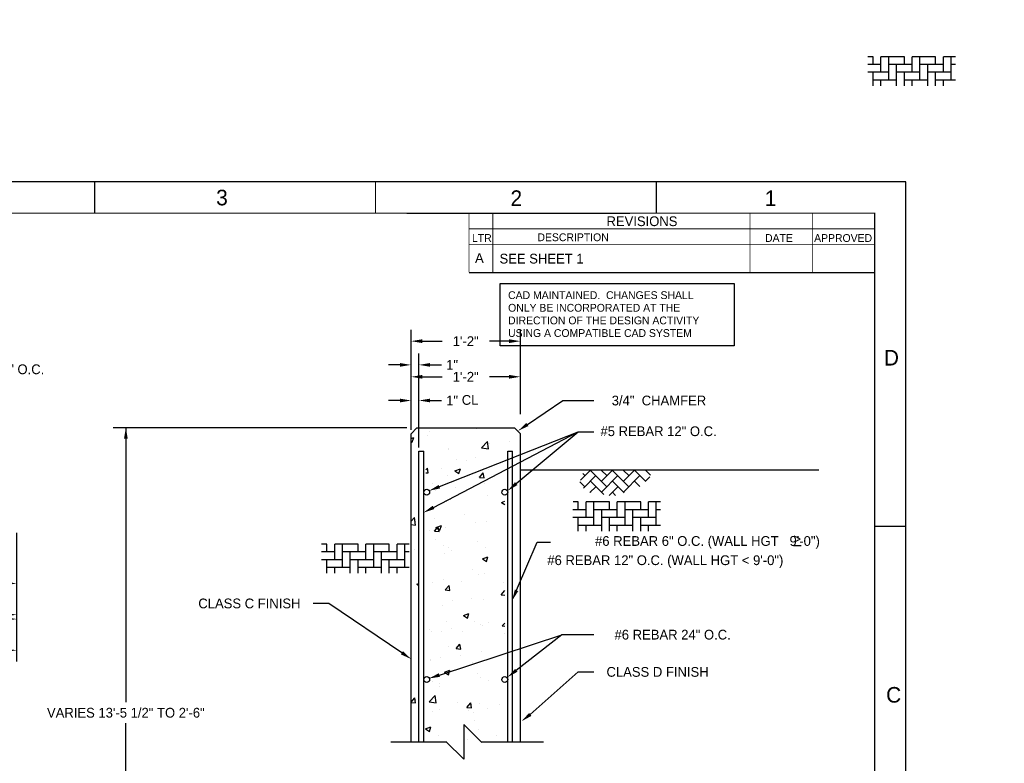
# Model space of a CAD drawing. Extents: x -34 to 2474, y -54 to 1840.
# Tile 4 of 7: x 158 to 285, y 102 to 197. Entities that reach past the tile are written whole.
import ezdxf
from ezdxf.enums import TextEntityAlignment as Align

# ---------------------------------------------------------------- set-up
doc = ezdxf.new("R2010")
doc.units = 0
doc.header["$LTSCALE"] = 8
doc.layers.get('0').update_dxf_attribs({"linetype": 'CONTINUOUS'})
doc.layers.get('DEFPOINTS').update_dxf_attribs({"linetype": 'CONTINUOUS'})
for name, color, linetype in [('DIM', 5, 'CONTINUOUS'), ('FOOTING', 3, 'CONTINUOUS'), ('OUTLINE', 1, 'CONTINUOUS'), ('REBAR', 1, 'CONTINUOUS')]:
    doc.layers.add(name, color=color, linetype=linetype)
doc.dimstyles.get("Standard").update_dxf_attribs({"dimtxt": 2.5, "dimasz": 2.5, "dimexe": 1.25, "dimexo": 0.625, "dimtad": 1, "dimcen": 2.5, "dimazin": 3, "dimtfac": 1, "dimtmove": 0, "dimatfit": 3})

# ---------------------------------------------------------------- blocks, each defined once
blk = doc.blocks.new('*D')
at = {"color": 0, "linetype": 'BYBLOCK'}
for p, q in [((1716, 1746), (1716, 1835.28)), ((1774, 1746), (1774, 1835.28)), ((1698.72, 1818), (1681.44, 1818)), ((1791.28, 1818), (1808.56, 1818)), ((2424, 1757.28), (2424, 1774.56)), ((1710, 1740), (1386.72, 1740)), ((2343.35, 1740), (2441.28, 1740)), ((1404, 1722.72), (1404, 1646.64)), ((2456.73, 1685.28), (2456.73, 1702.56)), ((2344.54, 1668), (2441.28, 1668)), ((2344.54, 1668), (2474.01, 1668)), ((2424, 1650.72), (2424, 1633.44)), ((2346.35, 1628), (2474.01, 1628)), ((1932, 1622), (1932, 1542.72)), ((2172, 1622), (2172, 1542.72)), ((1404, 1541.28), (1404, 1617.36)), ((568, 1408.09), (568, 1613.28)), ((920, 1408.09), (920, 1613.28)), ((2456.73, 1610.72), (2456.73, 1593.44)), ((585.28, 1596), (706.5, 1596)), ((902.72, 1596), (781.5, 1596)), ((2456.73, 1593.44), (2439.45, 1593.44)), ((587, 1389.09), (587, 1577.28)), ((901, 1389.09), (901, 1577.28)), ((604.28, 1560), (706.5, 1560)), ((883.72, 1560), (781.5, 1560)), ((1949.28, 1560), (2020.22, 1560)), ((2154.72, 1560), (2083.78, 1560)), ((605, 1371.09), (605, 1541.28)), ((883, 1371.09), (883, 1541.28)), ((622.28, 1524), (706.5, 1524)), ((865.72, 1524), (781.5, 1524)), ((1482, 1524), (1386.72, 1524)), ((1482, 1524), (1386.72, 1524)), ((1716, 1518), (1716, 1314.72)), ((1716, 1518), (1716, 1314.72)), ((1932, 1518), (1932, 1314.72)), ((1932, 1518), (1932, 1314.72)), ((1404, 1506.72), (1404, 1466.64)), ((634, 1342.09), (634, 1505.28)), ((854, 1342.09), (854, 1505.28)), ((651.28, 1488), (707.36, 1488)), ((836.72, 1488), (780.64, 1488)), ((1446, 1433.28), (1446, 1450.56)), ((1404, 1397.28), (1404, 1437.36)), ((1518, 1416), (1428.72, 1416)), ((1482, 1380), (1386.72, 1380)), ((1482, 1380), (1428.72, 1380)), ((1488, 1374), (1488, 1314.72)), ((1488, 1374), (1488, 1278.72)), ((2280, 1374), (2280, 1314.72)), ((2280, 1374), (2280, 1278.72)), ((1446, 1362.72), (1446, 1345.44)), ((1505.28, 1332), (1571.07, 1332)), ((1698.72, 1332), (1632.93, 1332)), ((1733.28, 1332), (1793.07, 1332)), ((1914.72, 1332), (1854.93, 1332)), ((1949.28, 1332), (2074.22, 1332)), ((2262.72, 1332), (2137.78, 1332)), ((1505.28, 1296), (1852.5, 1296)), ((2262.72, 1296), (1915.5, 1296)), ((985, 838), (1499.28, 838)), ((1482, 820.72), (1482, 792.64)), ((1482, 735.28), (1482, 763.36)), ((985, 718), (1499.28, 718)), ((65, 154.5), (65, 160.44)), ((69, 154.5), (69, 160.44)), ((63.56, 159), (62.12, 159)), ((70.44, 159), (71.88, 159)), ((63.87, 154), (22.26, 154)), ((23.7, 152.56), (23.7, 147.84)), ((208.57, 146.25), (208.57, 152.48)), ((222.57, 146.25), (222.57, 152.48)), ((210.01, 151.04), (212.53, 151.04)), ((221.13, 151.04), (218.61, 151.04)), ((208.57, 144.25), (208.57, 149.44)), ((209.57, 142), (209.57, 149.44)), ((207.13, 148), (205.69, 148)), ((211.01, 148), (212.45, 148)), ((23.7, 140.44), (23.7, 145.16)), ((32.87, 139), (22.26, 139)), ((65, 138.5), (65, 118.56)), ((65, 138.5), (65, 118.56)), ((83, 138.5), (83, 118.56)), ((83, 138.5), (83, 118.56)), ((68.5, 130.56), (68.5, 122.56)), ((50, 129.06), (50, 122.56)), ((36, 126.5), (36, 114.56)), ((158, 126.5), (158, 114.56)), ((158, 126.5), (158, 118.56)), ((36, 126), (36, 118.56)), ((51.44, 124), (56.21, 124)), ((67.06, 124), (62.29, 124)), ((37.44, 120), (47.37, 120)), ((63.56, 120), (53.63, 120)), ((66.44, 120), (70.96, 120)), ((81.56, 120), (77.04, 120)), ((84.44, 120), (117.4, 120)), ((156.56, 120), (123.6, 120)), ((37.44, 116), (93.36, 116)), ((156.56, 116), (100.64, 116)), ((179.45, 80.44), (179.45, 81.88)), ((179.45, 81.88), (180.89, 81.88)), ((208.07, 79), (178.01, 79)), ((190.86, 75.98), (178.01, 75.98)), ((179.45, 74.54), (179.45, 73.1)), ((50.48, 52.02), (50.48, 73.41)), ((58.99, 52.02), (58.99, 73.41)), ((49.04, 71.97), (47.6, 71.97)), ((60.43, 71.97), (61.87, 71.97)), ((44.99, 52.02), (44.99, 66.28)), ((50.48, 52.02), (50.48, 66.28)), ((43.55, 64.84), (42.11, 64.84)), ((51.92, 64.84), (53.36, 64.84)), ((44.99, 52.02), (44.99, 63.26)), ((50.48, 52.02), (50.48, 63.26)), ((50.48, 52.02), (50.48, 63.26)), ((43.55, 61.82), (42.11, 61.82)), ((43.55, 61.82), (42.11, 61.82)), ((51.92, 61.82), (53.36, 61.82)), ((51.92, 61.82), (53.36, 61.82)), ((38.22, 52.96), (38.22, 54.4)), ((54.78, 52.96), (54.78, 54.4)), ((54.78, 54.4), (56.22, 54.4)), ((210.19, 53.07), (210.19, 44.1)), ((198.45, 52.01), (198.45, 44.1)), ((44.5, 51.52), (28.54, 51.52)), ((50.98, 51.52), (56.22, 51.52)), ((29.98, 50.08), (29.98, 40.87)), ((46.51, 49.52), (36.78, 49.52)), ((38.22, 48.08), (38.22, 46.64)), ((38.22, 46.64), (36.78, 46.64)), ((199.89, 45.54), (201.28, 45.54)), ((208.75, 45.54), (207.36, 45.54)), ((54.78, 45.08), (54.78, 43.64)), ((46.89, 42.03), (35.42, 42.03)), ((36.86, 40.59), (36.86, 37.63)), ((29.98, 28.96), (29.98, 38.18)), ((36.86, 31.97), (36.86, 34.94)), ((47.01, 30.97), (47.01, 22.78)), ((44.5, 27.52), (28.54, 27.52)), ((44.99, 27.27), (44.99, 22.78)), ((44.99, 27.27), (44.99, 19.74)), ((68.92, 27.08), (68.92, 19.74)), ((43.55, 24.22), (42.11, 24.22)), ((48.45, 24.22), (49.89, 24.22)), ((46.43, 21.18), (55.49, 21.18)), ((67.48, 21.18), (58.42, 21.18))]:
    blk.add_line(p, q, dxfattribs=at)
for points in [[(1698.72, 1820.88), (1698.72, 1815.12), (1716, 1818)], [(1791.28, 1820.88), (1791.28, 1815.12), (1774, 1818)], [(2421.12, 1757.28), (2426.88, 1757.28), (2424, 1740)], [(1401.12, 1722.72), (1406.88, 1722.72), (1404, 1740)], [(2453.85, 1685.28), (2459.61, 1685.28), (2456.73, 1668)], [(2421.12, 1650.72), (2426.88, 1650.72), (2424, 1668)], [(2453.85, 1610.72), (2459.61, 1610.72), (2456.73, 1628)], [(585.28, 1598.88), (585.28, 1593.12), (568, 1596)], [(902.72, 1598.88), (902.72, 1593.12), (920, 1596)], [(604.28, 1562.88), (604.28, 1557.12), (587, 1560)], [(883.72, 1562.88), (883.72, 1557.12), (901, 1560)], [(1949.28, 1562.88), (1949.28, 1557.12), (1932, 1560)], [(2154.72, 1562.88), (2154.72, 1557.12), (2172, 1560)], [(1401.12, 1541.28), (1406.88, 1541.28), (1404, 1524)], [(622.28, 1526.88), (622.28, 1521.12), (605, 1524)], [(865.72, 1526.88), (865.72, 1521.12), (883, 1524)], [(1401.12, 1506.72), (1406.88, 1506.72), (1404, 1524)], [(651.28, 1490.88), (651.28, 1485.12), (634, 1488)], [(836.72, 1490.88), (836.72, 1485.12), (854, 1488)], [(1443.12, 1433.28), (1448.88, 1433.28), (1446, 1416)], [(1401.12, 1397.28), (1406.88, 1397.28), (1404, 1380)], [(1443.12, 1362.72), (1448.88, 1362.72), (1446, 1380)], [(1505.28, 1334.88), (1505.28, 1329.12), (1488, 1332)], [(1698.72, 1334.88), (1698.72, 1329.12), (1716, 1332)], [(1733.28, 1334.88), (1733.28, 1329.12), (1716, 1332)], [(1914.72, 1334.88), (1914.72, 1329.12), (1932, 1332)], [(1949.28, 1334.88), (1949.28, 1329.12), (1932, 1332)], [(2262.72, 1334.88), (2262.72, 1329.12), (2280, 1332)], [(1505.28, 1298.88), (1505.28, 1293.12), (1488, 1296)], [(2262.72, 1298.88), (2262.72, 1293.12), (2280, 1296)], [(1479.12, 820.72), (1484.88, 820.72), (1482, 838)], [(1479.12, 735.28), (1484.88, 735.28), (1482, 718)], [(63.56, 159.24), (63.56, 158.76), (65, 159)], [(70.44, 159.24), (70.44, 158.76), (69, 159)], [(23.46, 152.56), (23.94, 152.56), (23.7, 154)], [(210.01, 151.28), (210.01, 150.8), (208.57, 151.04)], [(221.13, 151.28), (221.13, 150.8), (222.57, 151.04)], [(207.13, 148.24), (207.13, 147.76), (208.57, 148)], [(211.01, 148.24), (211.01, 147.76), (209.57, 148)], [(23.46, 140.44), (23.94, 140.44), (23.7, 139)], [(51.44, 124.24), (51.44, 123.76), (50, 124)], [(67.06, 124.24), (67.06, 123.76), (68.5, 124)], [(37.44, 120.24), (37.44, 119.76), (36, 120)], [(63.56, 120.24), (63.56, 119.76), (65, 120)], [(66.44, 120.24), (66.44, 119.76), (65, 120)], [(81.56, 120.24), (81.56, 119.76), (83, 120)], [(84.44, 120.24), (84.44, 119.76), (83, 120)], [(156.56, 120.24), (156.56, 119.76), (158, 120)], [(37.44, 116.24), (37.44, 115.76), (36, 116)], [(156.56, 116.24), (156.56, 115.76), (158, 116)], [(179.21, 80.44), (179.69, 80.44), (179.45, 79)], [(179.21, 74.54), (179.69, 74.54), (179.45, 75.98)], [(49.04, 72.21), (49.04, 71.73), (50.48, 71.97)], [(60.43, 72.21), (60.43, 71.73), (58.99, 71.97)], [(43.55, 65.08), (43.55, 64.6), (44.99, 64.84)], [(51.92, 65.08), (51.92, 64.6), (50.48, 64.84)], [(43.55, 62.06), (43.55, 61.58), (44.99, 61.82)], [(43.55, 62.06), (43.55, 61.58), (44.99, 61.82)], [(51.92, 62.06), (51.92, 61.58), (50.48, 61.82)], [(51.92, 62.06), (51.92, 61.58), (50.48, 61.82)], [(37.98, 52.96), (38.46, 52.96), (38.22, 51.52)], [(54.54, 52.96), (55.02, 52.96), (54.78, 51.52)], [(29.74, 50.08), (30.22, 50.08), (29.98, 51.52)], [(37.98, 48.08), (38.46, 48.08), (38.22, 49.52)], [(54.54, 45.08), (55.02, 45.08), (54.78, 46.52)], [(199.89, 45.78), (199.89, 45.3), (198.45, 45.54)], [(208.75, 45.78), (208.75, 45.3), (210.19, 45.54)], [(36.62, 40.59), (37.1, 40.59), (36.86, 42.03)], [(36.62, 31.97), (37.1, 31.97), (36.86, 30.53)], [(29.74, 28.96), (30.22, 28.96), (29.98, 27.52)], [(43.55, 24.46), (43.55, 23.98), (44.99, 24.22)], [(48.45, 24.46), (48.45, 23.98), (47.01, 24.22)], [(46.43, 21.42), (46.43, 20.94), (44.99, 21.18)], [(67.48, 21.42), (67.48, 20.94), (68.92, 21.18)]]:
    blk.add_solid(points, dxfattribs=at)
at = {"layer": 'DEFPOINTS', "color": 0, "linetype": 'BYBLOCK'}
for p in [(1774, 1818), (1404, 1740), (1716, 1740), (1716, 1740), (1774, 1740), (2337.35, 1740), (2338.54, 1668), (2338.54, 1668), (2424, 1668), (1932, 1628), (2172, 1628), (2340.35, 1628), (2456.73, 1628), (920, 1596), (901, 1560), (1932, 1560), (883, 1524), (1404, 1524), (1488, 1524), (1488, 1524), (1716, 1524), (1716, 1524), (1932, 1524), (1932, 1524), (854, 1488), (1446, 1416), (1524, 1416), (568, 1402.09), (920, 1402.09), (587, 1383.09), (901, 1383.09), (1488, 1380), (1488, 1380), (1488, 1380), (1488, 1380), (2280, 1380), (2280, 1380), (605, 1365.09), (883, 1365.09), (634, 1336.09), (854, 1336.09), (1716, 1332), (1932, 1332), (2280, 1332), (2280, 1296), (979, 838), (979, 718), (1482, 718), (69, 159), (23.7, 154), (64.37, 154), (65, 154), (69, 154), (222.57, 151.04), (209.57, 148), (208.57, 145.75), (222.57, 145.75), (208.57, 143.75), (209.57, 141.5), (33.37, 139), (65, 139), (65, 139), (83, 139), (83, 139), (68.5, 131.06), (50, 129.56), (36, 127), (36, 126.5), (158, 127), (158, 127), (68.5, 124), (65, 120), (83, 120), (158, 120), (158, 116), (179.45, 79), (208.57, 79), (191.35, 75.98), (50.48, 71.97), (44.99, 64.84), (50.48, 61.82), (50.48, 61.82), (210.19, 53.56), (198.45, 52.5), (44.99, 51.52), (44.99, 51.52), (44.99, 51.52), (44.99, 51.52), (44.99, 51.52), (50.48, 51.52), (50.48, 51.52), (50.48, 51.52), (50.48, 51.52), (50.48, 51.52), (54.78, 51.52), (58.99, 51.52), (38.22, 49.52), (47.01, 49.52), (50.48, 46.52), (198.45, 45.54), (36.86, 42.03), (47.38, 42.03), (47.01, 31.47), (47.95, 30.53), (44.99, 27.77), (44.99, 27.77), (29.98, 27.52), (44.99, 27.52), (68.92, 27.57), (47.01, 24.22), (68.92, 21.18)]:
    blk.add_point(p, dxfattribs=at)
at = {"color": 0, "linetype": 'BYBLOCK'}
for s, height, p in [('4"', 12, (1745, 1818)), ('6"', 12, (2424, 1704)), ('1\'-6"', 12, (1404, 1632)), ('29\'-4"', 12, (744, 1596)), ('4" CAPILLARY', 12, (2370.53, 1593.44)), ('26\'-2"', 12, (744, 1560)), ('2\'-0"', 12, (2052, 1560)), ('23\'-2"', 12, (744, 1524)), ('18\'-4"', 12, (744, 1488)), ('1\'-0"', 12, (1404, 1452)), ('3" CL', 12, (1446, 1398)), ('1\'-7"', 12, (1602, 1332)), ('1\'-6"', 12, (1824, 1332)), ('2\'-5"', 12, (2106, 1332)), ('6\'-6"', 12, (1884, 1296)), ("10'", 12, (1482, 778)), ('4"', 1.25, (73.34, 159)), ('1\'-2"', 1.25, (215.57, 151.04)), ('1"', 1.25, (213.83, 148)), ('1\'-3"', 1.25, (23.7, 146.5)), ('1\'-6"', 1.25, (59.25, 124)), ('2\'-5"', 1.25, (50.5, 120)), ('1\'-6"', 1.25, (74, 120)), ('6\'-3"', 1.25, (120.5, 120)), ('10\'-2"', 1.25, (97, 116)), ('3"', 1.25, (182.35, 81.88)), ('8 1/2"', 1.25, (43.67, 71.97)), ('5 1/2"', 1.25, (38.18, 64.84)), ('5 1/2"', 1.25, (57.3, 61.82)), ('5 1/2"', 1.25, (57.3, 61.82)), ('5"', 1.25, (57.69, 54.4)), ('2"', 1.25, (35.32, 46.64)), ('1\'-0"', 1.25, (204.32, 45.54)), ("2'", 1.25, (29.98, 39.52)), ('11 1/2"', 1.25, (36.86, 36.28)), ('2"', 1.25, (51.35, 24.22)), ('2"', 1.25, (56.96, 21.18))]:
    blk.add_text(s, height=height, dxfattribs=at).set_placement(p, align=Align.MIDDLE_CENTER)
blk = doc.blocks.new('*X')
at = {"color": 0}
for p, q in [((231, 134), (229.31, 134)), ((230, 135), (229.33, 135)), ((230, 134), (230, 135)), ((231, 133), (231, 135)), ((234, 135), (231, 135)), ((232, 132), (232, 135)), ((235, 134), (232, 134)), ((233, 135), (233, 135)), ((233, 131.27), (233, 134)), ((234, 134), (234, 135)), ((235, 133), (235, 135)), ((238, 135), (235, 135)), ((236, 132), (236, 135)), ((239, 134), (236, 134)), ((237, 135), (237, 135)), ((237, 131.27), (237, 134)), ((238, 134), (238, 135)), ((239, 133), (239, 135)), ((240.54, 135), (239, 135)), ((240, 132), (240, 135)), ((240.54, 134), (240, 134)), ((232, 133), (229.3, 133)), ((230, 131.27), (230, 133)), ((236, 133), (233, 133)), ((234, 131.27), (234, 133)), ((240, 133), (237, 133)), ((238, 131.27), (238, 133)), ((233, 132), (230, 132)), ((231, 131.27), (231, 132)), ((237, 132), (234, 132)), ((235, 131.27), (235, 132)), ((240.54, 132), (238, 132)), ((239, 131.27), (239, 132)), ((192.48, 80.75), (193.72, 82)), ((193.04, 81.32), (192.78, 81.58)), ((192.86, 79.73), (194.45, 81.32)), ((195.87, 79.9), (193.77, 82)), ((195.16, 80.61), (196.55, 82)), ((195.16, 79.2), (197.28, 81.32)), ((195.87, 81.32), (195.19, 82)), ((198.7, 79.9), (196.6, 82)), ((197.99, 80.61), (199.38, 82)), ((197.99, 79.2), (200.11, 81.32)), ((198.7, 81.32), (198.01, 82)), ((200.84, 80.59), (199.43, 82)), ((200.82, 80.61), (201.36, 81.15)), ((201.45, 81.39), (200.84, 82)), ((193.04, 79.9), (192.4, 80.54)), ((193.7, 79.15), (194.45, 79.9)), ((195.46, 78.9), (193.75, 80.61)), ((196.18, 78.8), (197.28, 79.9)), ((198.08, 79.11), (196.58, 80.61)), ((200.08, 79.94), (199.4, 80.61)), ((193.81, 79.13), (193.75, 79.2)), ((196.99, 78.78), (196.58, 79.2))]:
    blk.add_line(p, q, dxfattribs=at)
blk = doc.blocks.new('BORDER')
at = {"color": 0}
for p, q in [((1, 1), (0, 1)), ((1, 0), (1, 1))]:
    blk.add_line(p, q, dxfattribs=at)

msp = doc.modelspace()

# ---------------------------------------------------------------- linework, layer by layer
at = {"color": 0, "linetype": 'BYBLOCK'}
for p, q in [((208.033, 144.487), (170.369, 144.487)), ((172, 144.487), (172, 115.79)), ((172, 115.79), (172, 109.343)), ((172, 89.989), (172, 106.653))]:
    msp.add_line(p, q, dxfattribs=at)
at = {"color": 0}
for p, q in [((210.982, 144.004), (210.982, 144.004)), ((217.002, 144.367), (217.002, 144.367)), ((208.571, 143.136), (208.912, 143.267)), ((208.571, 142.755), (208.709, 142.663)), ((208.709, 142.662), (208.912, 143.267)), ((210.687, 143.535), (210.687, 143.535)), ((217.58, 141.928), (218.359, 142.74)), ((218.47, 141.79), (218.359, 142.739)), ((221.21, 142.809), (221.21, 142.809)), ((213.36, 141.705), (213.36, 141.705)), ((213.379, 141.808), (213.379, 141.808)), ((217.58, 141.928), (218.47, 141.79)), ((218.553, 142.454), (218.553, 142.454)), ((214.372, 140.423), (214.372, 140.423)), ((215.631, 140.355), (215.631, 140.355)), ((216.875, 140.752), (216.875, 140.752)), ((210.451, 139.108), (210.653, 139.349)), ((210.768, 138.722), (210.653, 139.348)), ((212.402, 139.237), (212.402, 139.237)), ((214.18, 138.972), (214.881, 139.241)), ((214.18, 138.972), (214.678, 138.636)), ((214.678, 138.636), (214.881, 139.24)), ((217.74, 139.011), (217.74, 139.011)), ((218.432, 139.126), (218.432, 139.126)), ((222.5, 139.113), (260.816, 139.113)), ((210.451, 138.75), (210.768, 138.722)), ((213.238, 138.376), (213.238, 138.376)), ((217.198, 138.309), (217.198, 138.309)), ((217.343, 138.147), (217.825, 138.721)), ((217.343, 138.147), (217.941, 138.094)), ((217.941, 138.094), (217.825, 138.721)), ((211.366, 137.308), (211.366, 137.308)), ((211.741, 136.479), (211.741, 136.479)), ((214.244, 136.808), (214.244, 136.808)), ((218.032, 137.307), (218.032, 137.307)), ((213.642, 135.272), (213.642, 135.272)), ((218.31, 135.797), (218.31, 135.797)), ((220.15, 134.946), (220.571, 135.107)), ((213.116, 135.047), (213.116, 135.047)), ((220.15, 134.946), (220.571, 134.661)), ((208.571, 132.538), (209.013, 132.998)), ((209.123, 132.049), (209.013, 132.998)), ((209.11, 132.534), (209.11, 132.534)), ((211.614, 132.864), (211.614, 132.864)), ((215.401, 133.363), (215.401, 133.363)), ((208.571, 132.134), (209.123, 132.049)), ((210.953, 131.341), (210.953, 131.341)), ((211.558, 131.252), (212.04, 131.827)), ((211.747, 131.72), (212.447, 131.989)), ((211.747, 131.72), (212.245, 131.385)), ((212.156, 131.2), (212.04, 131.827)), ((212.245, 131.385), (212.448, 131.989)), ((212.995, 131.718), (212.995, 131.718)), ((216.785, 132.342), (216.785, 132.342)), ((218.189, 132.468), (218.189, 132.468)), ((211.558, 131.252), (212.156, 131.2)), ((211.695, 130.162), (211.695, 130.162)), ((208.983, 128.92), (208.983, 128.92)), ((212.77, 129.419), (212.77, 129.419)), ((213.349, 129.145), (213.349, 129.145)), ((213.803, 128.818), (213.803, 128.818)), ((217.033, 129.936), (217.033, 129.936)), ((218.067, 129.139), (218.067, 129.139)), ((212.873, 128.389), (212.873, 128.389)), ((217.716, 127.694), (218.417, 127.963)), ((217.716, 127.694), (218.214, 127.359)), ((218.214, 127.358), (218.417, 127.963)), ((216.455, 126.306), (216.455, 126.306)), ((212.752, 125.06), (212.752, 125.06)), ((217.168, 125.646), (217.168, 125.646)), ((217.945, 125.81), (217.945, 125.81)), ((209.314, 124.469), (209.571, 124.567)), ((209.314, 124.469), (209.571, 124.296)), ((211.336, 124.645), (211.336, 124.645)), ((212.946, 123.73), (213.428, 124.305)), ((212.946, 123.73), (213.543, 123.678)), ((213.543, 123.678), (213.428, 124.305)), ((215.043, 124.853), (215.043, 124.853)), ((220.382, 124.627), (220.382, 124.627)), ((216.328, 122.691), (216.328, 122.691)), ((217.824, 122.481), (217.824, 122.481)), ((220.115, 123.19), (220.115, 123.19)), ((220.118, 123.103), (220.571, 123.642)), ((220.118, 123.103), (220.571, 123.063)), ((212.63, 121.731), (212.63, 121.731)), ((213.825, 122.362), (213.825, 122.362)), ((215.283, 120.443), (215.983, 120.711)), ((215.283, 120.443), (215.781, 120.107)), ((215.781, 120.107), (215.984, 120.711)), ((210.923, 118.678), (210.923, 118.678)), ((213.096, 119.743), (213.096, 119.743)), ((213.697, 118.747), (213.697, 118.747)), ((216.755, 119.679), (216.755, 119.679)), ((217.485, 119.246), (217.485, 119.246)), ((217.702, 119.152), (217.702, 119.152)), ((218.434, 119.518), (218.434, 119.518)), ((220.232, 119.135), (220.571, 119.488)), ((220.232, 119.135), (220.571, 119.083)), ((211.194, 118.418), (211.194, 118.418)), ((212.508, 118.402), (212.508, 118.402)), ((215.204, 118.4), (215.204, 118.4)), ((220.543, 118.174), (220.543, 118.174)), ((213.32, 116.483), (213.32, 116.483)), ((214.333, 116.208), (214.815, 116.783)), ((214.333, 116.208), (214.931, 116.156)), ((214.931, 116.156), (214.815, 116.783)), ((212.387, 115.073), (212.387, 115.073)), ((214.854, 115.302), (214.854, 115.302)), ((217.581, 115.823), (217.581, 115.823)), ((211.067, 114.803), (211.067, 114.803)), ((211.106, 114.66), (211.106, 114.66)), ((216.445, 114.434), (216.445, 114.434)), ((212.85, 113.191), (213.55, 113.46)), ((212.85, 113.191), (213.347, 112.856)), ((213.348, 112.855), (213.55, 113.46)), ((217.139, 112.983), (217.139, 112.983)), ((217.459, 112.494), (217.459, 112.494)), ((211.307, 111.982), (211.307, 111.982)), ((212.223, 111.358), (212.223, 111.358)), ((212.265, 111.744), (212.265, 111.744)), ((218.539, 112.189), (218.539, 112.189)), ((208.571, 109.341), (209.03, 109.888)), ((209.146, 109.261), (209.03, 109.888)), ((210.885, 109.394), (211.664, 110.206)), ((211.775, 109.256), (211.664, 110.206)), ((208.571, 109.312), (209.146, 109.262)), ((209.159, 109.55), (209.159, 109.55)), ((210.885, 109.394), (211.775, 109.256)), ((214.497, 109.324), (214.497, 109.324)), ((215.721, 108.686), (216.203, 109.261)), ((215.721, 108.686), (216.318, 108.634)), ((216.318, 108.634), (216.203, 109.261)), ((217.337, 109.165), (217.337, 109.165)), ((218.411, 108.574), (218.411, 108.574)), ((219.836, 109.099), (219.836, 109.099)), ((211.268, 108.207), (211.268, 108.207)), ((212.144, 108.415), (212.144, 108.415)), ((215.908, 108.245), (215.908, 108.245)), ((216.606, 107.981), (216.606, 107.981)), ((210.417, 105.94), (211.117, 106.208)), ((210.914, 105.604), (211.117, 106.208)), ((216.726, 107.016), (216.726, 107.016)), ((210.417, 105.94), (210.914, 105.604)), ((210.894, 106.015), (210.894, 106.015)), ((212.022, 105.086), (212.022, 105.086)), ((217.216, 105.836), (217.216, 105.836)), ((219.568, 105.129), (219.568, 105.129)), ((215.781, 104.63), (215.781, 104.63))]:
    msp.add_line(p, q, dxfattribs=at)
at = {"color": 0, "linetype": 'BYBLOCK'}
msp.add_solid([(171.76, 143.109), (172.24, 143.109), (172, 144.549)], dxfattribs=at)
at = {"layer": 'DEFPOINTS', "color": 0, "linetype": 'BYBLOCK'}
for p in [(172, 144.004), (210.982, 144.004)]:
    msp.add_point(p, dxfattribs=at)
at = {"layer": 'DIM', "color": 0}
for p, q in [((216, 164.42), (268, 164.42)), ((223.472, 144.925), (228, 148)), ((228, 148), (232, 148)), ((228, 148), (229.44, 148)), ((211.439, 134.302), (230, 144)), ((212.194, 136.962), (230, 144)), ((222.049, 137.356), (230, 144)), ((230, 144), (232, 144)), ((230, 144), (231.44, 144)), ((222.085, 123.683), (224.71, 129.862)), ((224.71, 129.862), (226.453, 129.862)), ((198, 122), (196, 122)), ((207.389, 115.674), (198, 122)), ((212.199, 112.829), (228, 118)), ((222.051, 113.433), (227.903, 118.009)), ((227.903, 118.009), (229.343, 118.009)), ((228, 118), (232, 118)), ((228, 118), (229.44, 118)), ((223.842, 107.779), (230, 113.229)), ((230, 113.229), (232, 113.229))]:
    msp.add_line(p, q, dxfattribs=at)
for points in [[(223.607, 144.726), (223.337, 145.123), (222.281, 144.116)], [(212.282, 136.739), (212.105, 137.185), (210.854, 136.432)], [(222.203, 137.172), (221.895, 137.54), (220.944, 136.432)], [(211.55, 134.089), (211.328, 134.514), (210.163, 133.635)], [(222.306, 123.59), (221.864, 123.777), (221.522, 122.358)], [(207.523, 115.873), (207.255, 115.475), (208.583, 114.87)], [(222.199, 113.244), (221.903, 113.622), (220.917, 112.546)], [(212.274, 112.601), (212.125, 113.057), (210.831, 112.381)], [(223.99, 107.59), (223.694, 107.968), (222.708, 106.891)]]:
    msp.add_solid(points, dxfattribs=at)
at = {"layer": 'FOOTING', "color": 0}
for p, q in [((208.571, 143.75), (209.321, 144.5)), ((209.321, 144.5), (221.821, 144.5)), ((222.571, 143.75), (221.821, 144.5)), ((208.571, 104.266), (208.571, 143.75)), ((222.571, 104.266), (222.571, 143.75)), ((215.326, 106.494), (215.326, 102.039)), ((215.326, 106.494), (217.617, 104.201)), ((205.948, 104.266), (213.099, 104.266)), ((215.326, 102.039), (213.034, 104.332)), ((217.552, 104.266), (225.537, 104.266))]:
    msp.add_line(p, q, dxfattribs=at)
at = {"layer": 'OUTLINE', "color": 0}
for p, q in [((208, 172), (236.591, 172)), ((220, 155), (220, 163)), ((220, 163), (250, 163)), ((250, 163), (250, 155)), ((250, 155), (220, 155))]:
    msp.add_line(p, q, dxfattribs=at)
for points, const_width in [([(168, 172), (168, 175.985)], 0.16), ([(204, 172), (204, 175.985)], 0.16), ([(240, 172), (240, 175.985)], 0.16), ([(216, 164.42), (216, 172)], 0.096), ([(219.04, 164.42), (219.04, 172)], 0.096), ([(252, 164.42), (252, 172)], 0.096), ([(260, 164.42), (260, 172)], 0.096), ([(268, 170), (216, 170)], 0.096), ([(268, 168), (216, 168)], 0.096), ([(267.943, 131.894), (271.943, 131.894)], 0.16)]:
    msp.add_lwpolyline(points, dxfattribs=dict(at, const_width=const_width))
at = {"layer": 'OUTLINE', "color": 0, "const_width": 0.16}
msp.add_lwpolyline([(4, 172), (4, 4), (268, 4), (268, 172)], close=True, dxfattribs=at)
at = {"layer": 'REBAR', "color": 0}
for p, q in [((209.571, 141.5), (210.196, 141.5)), ((209.571, 104.266), (209.571, 141.5)), ((210.196, 104.266), (210.196, 141.5)), ((220.946, 141.5), (221.571, 141.5)), ((220.946, 104.266), (220.946, 141.5)), ((221.571, 104.266), (221.571, 141.5))]:
    msp.add_line(p, q, dxfattribs=at)
for centre in [(210.571, 136.25), (220.571, 136.25), (210.571, 112.25), (210.571, 112.25), (220.571, 112.25), (220.571, 112.25)]:
    msp.add_circle(centre, 0.375, dxfattribs=at)

# ---------------------------------------------------------------- block references
at = {"color": 0}
for p in [(37.796, 57.051), (0, 0)]:
    msp.add_blockref('*X', p, dxfattribs=at)
at = {"color": 0, "xscale": 272, "yscale": 176, "zscale": 272}
msp.add_blockref('BORDER', (0, 0), dxfattribs=at)
at = {"layer": 'DIM', "color": 0}
msp.add_blockref('*X', (0, 0), dxfattribs=at)
at = {"layer": 'REBAR', "color": 0}
msp.add_blockref('*X', (-32.231, -5.408), dxfattribs=at)

# ---------------------------------------------------------------- texts
at = {"color": 0, "linetype": 'BYBLOCK'}
msp.add_text('VARIES 13\'-5 1/2" TO 2\'-6"', height=1.25, dxfattribs=at).set_placement((172, 107.998), align=Align.MIDDLE_CENTER)
at = {"layer": 'DIM', "color": 0}
for s, p in [('A', (216.763, 165.624)), ('SEE SHEET 1        ', (219.901, 165.553)), ('CL', (215.063, 147.448)), ('#5 REBAR 12" O.C.', (232.843, 143.439)), ('%%U>', (257.584, 129.657)), ('#6 REBAR 12" O.C. (WALL HGT < 9\'-0")', (226.031, 126.912))]:
    msp.add_text(s, height=1.25, dxfattribs=at).set_placement(p)
for s, p in [('#6 REBAR 12" O.C.', (154.095, 152)), ('3/4"  CHAMFER', (240.339, 148)), ('CLASS C FINISH', (187.84, 122)), ('#6 REBAR 24" O.C.', (242.095, 118)), ('CLASS D FINISH', (240.16, 113.229))]:
    msp.add_text(s, height=1.25, dxfattribs=at).set_placement(p, align=Align.MIDDLE_CENTER)
msp.add_text('#6 REBAR 6" O.C. (WALL HGT   9\'-0")', height=1.25, rotation=360, dxfattribs=at).set_placement((246.556, 130), align=Align.MIDDLE_CENTER)
at = {"layer": 'OUTLINE', "color": 0}
for s, p in [('3', (184.325, 173.005)), ('1', (254.653, 172.918)), ('D', (270.137, 152.483)), ('C', (270.427, 109.292))]:
    msp.add_text(s, height=2, dxfattribs=at).set_placement(p, align=Align.CENTER)
for s, height, p in [('2', 2, (221.31, 172.927)), ('REVISIONS', 1.248, (233.62, 170.346)), ('LTR', 1, (216.373, 168.321)), ('DESCRIPTION', 1, (224.763, 168.416)), ('DATE', 1, (253.94, 168.321)), ('APPROVED', 1, (260.233, 168.321)), ('CAD MAINTAINED.  CHANGES SHALL', 1, (221, 161)), ('ONLY BE INCORPORATED AT THE ', 1, (221, 159.381)), ('DIRECTION OF THE DESIGN ACTIVITY', 1, (221, 157.762)), ('USING A COMPATIBLE CAD SYSTEM', 1, (221, 156.143))]:
    msp.add_text(s, height=height, dxfattribs=at).set_placement(p)

# ---------------------------------------------------------------- dimensions: what is measured, and where the dimension line sits
at = {"layer": 'DIM', "color": 0}
dim = msp.add_linear_dim(base=(179.445, 83.564), p1=(191.352, 80.548), p2=(208.571, 83.564), angle=90, dimstyle='Standard', dxfattribs=at)
dim.commit()
dim.dimension.update_dxf_attribs({"geometry": '*D', "text_midpoint": (182.349, 86.444), "insert": (0, 4.564)})
for base, p1, p2, middle in [((158, 116), (36, 127), (158, 127), (97, 116)), ((69, 159), (65, 154), (69, 154), (73.344, 159)), ((65, 120), (36, 126.5), (65, 139), (50.5, 120)), ((83, 120), (65, 139), (83, 139), (74, 120)), ((158, 120), (83, 139), (158, 127), (120.5, 120)), ((209.571, 148), (208.571, 143.75), (209.571, 141.5), (213.826, 148)), ((222.571, 151.04), (208.571, 145.75), (222.571, 145.75), (215.571, 151.04)), ((47.01, 24.22), (44.992, 27.77), (47.01, 31.47), (51.354, 24.22)), ((50.484, 71.967), (58.992, 51.52), (50.484, 51.52), (43.67, 71.967)), ((44.992, 64.836), (50.484, 51.52), (44.992, 51.52), (38.178, 64.836))]:
    dim = msp.add_linear_dim(base=base, p1=p1, p2=p2, dimstyle='Standard', dxfattribs=at)
    dim.commit()
    dim.dimension.update_dxf_attribs({"geometry": '*D', "text_midpoint": middle})
for base, p1, p2, middle in [((23.702, 154), (33.366, 139), (64.366, 154), (23.702, 146.5)), ((29.985, 27.52), (44.992, 51.52), (44.992, 27.52), (29.985, 39.52)), ((38.224, 49.52), (44.992, 51.52), (47.01, 49.52), (35.32, 46.64)), ((36.856, 42.03), (47.95, 30.53), (47.385, 42.03), (36.856, 36.28)), ((54.784, 51.52), (50.484, 46.52), (50.484, 51.52), (57.688, 54.4))]:
    dim = msp.add_linear_dim(base=base, p1=p1, p2=p2, angle=90, dimstyle='Standard', dxfattribs=at)
    dim.commit()
    dim.dimension.update_dxf_attribs({"geometry": '*D', "text_midpoint": middle})
for base, p1, p2, text, middle in [((68.5, 124), (50, 129.565), (68.5, 131.065), '1\'-6"', (59.25, 124)), ((198.451, 45.541), (210.191, 53.564), (198.451, 52.504), '1\'-0"', (204.321, 45.541)), ((68.918, 21.18), (44.992, 27.77), (68.918, 27.571), '2"', (56.955, 21.18))]:
    dim = msp.add_linear_dim(base=base, p1=p1, p2=p2, text=text, dimstyle='Standard', dxfattribs=at)
    dim.commit()
    dim.dimension.update_dxf_attribs({"geometry": '*D', "text_midpoint": middle})

doc.saveas('drawing.dxf')
